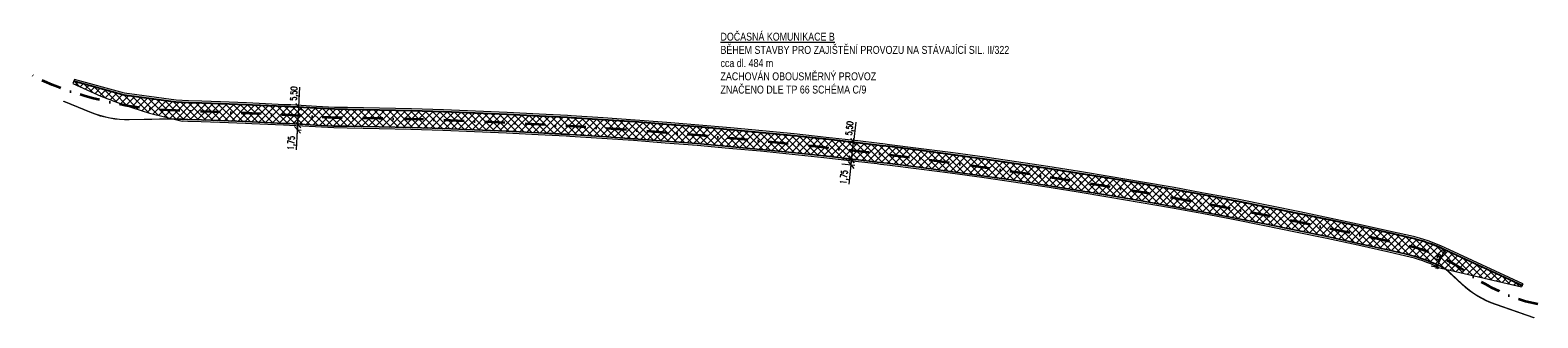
# Model space of a CAD drawing. Header units: metres. Extents: x -643956 to -638407, y -1064175 to -1062176.
import ezdxf

# ---------------------------------------------------------------- set-up
doc = ezdxf.new("R2010")
doc.units = ezdxf.units.M
doc.linetypes.add('ČERCHOVANÁ2', pattern=[12.7, 6.35, -3.175, 0, -3.175])
doc.layers.get('0').update_dxf_attribs({"lineweight": 9})
doc.layers.get('Defpoints').update_dxf_attribs({"lineweight": 15})
for name, color, linetype, lineweight in [('100-DIO dočasné komunikace 1', 211, 'Continuous', 25), ('100-hrany komunikace', 1, 'Continuous', 18), ('100-osa', 1, 'ČERCHOVANÁ2', 35), ('100-popisky_situacePK', 1, 'Continuous', 18), ('XREF', 7, 'Continuous', 13)]:
    doc.layers.add(name, color=color, linetype=linetype, lineweight=lineweight)
doc.styles.add('Arial', font='arial.ttf', dxfattribs={"width": 0.8})
doc.styles.add('Romans2mm uzsi', font='romans.shx', dxfattribs={"width": 0.6, "height": 2})
doc.dimstyles.new('Koty2mm CS', dxfattribs={"dimtxt": 2, "dimasz": 2, "dimexe": 1.2, "dimexo": 0.1, "dimgap": 0.3, "dimtad": 1, "dimrnd": 0.05, "dimzin": 0, "dimtxsty": 'Romans2mm uzsi', "dimblk": 'OBLIQUE', "dimcen": 2, "dimdle": 1.2, "dimclrd": 256, "dimclre": 256, "dimclrt": 256, "dimadec": 0, "dimazin": 0, "dimtfac": 1, "dimtix": 1, "dimtmove": 0, "dimatfit": 3, "dimfxl": 3, "dimfxlon": 1, "dimtolj": 1, "dimtzin": 0, "dimlwd": -1, "dimlwe": -1, "dimarcsym": 0})

# ---------------------------------------------------------------- blocks, each defined once
blk = doc.blocks.new('_Oblique')
at = {"color": 0, "linetype": 'ByBlock', "lineweight": -2}
blk.add_line((-0.5, -0.5), (0.5, 0.5), dxfattribs=at)
blk = doc.blocks.new('*D84')
at = {"layer": '100-popisky_situacePK'}
for p, q in [((-638886.16, -1063537.3), (-638883.34, -1063531.21)), ((-638883.08, -1063531.99), (-638884.14, -1063531.5)), ((-638885.4, -1063536.99), (-638886.45, -1063536.5))]:
    blk.add_line(p, q, dxfattribs=at)
at = {"layer": 'Defpoints', "color": 0}
for p in [(-638883.59, -1063531.75), (-638883.04, -1063532.01), (-638885.35, -1063537.01)]:
    blk.add_point(p, dxfattribs=at)
at = {"layer": '100-popisky_situacePK'}
for p, rotation in [((-638883.59, -1063531.75), 65.15379408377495), ((-638885.91, -1063536.75), 245.153794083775)]:
    blk.add_blockref('_Oblique', p, dxfattribs=dict(at, rotation=rotation))
at = {"layer": '100-popisky_situacePK', "insert": (-638885.39, -1063533.87), "char_height": 1, "attachment_point": 5, "rotation": 65.1538, "style": 'Romans2mm uzsi'}
blk.add_mtext('\\A1;5,50', dxfattribs=at)
blk = doc.blocks.new('*D104')
at = {"layer": '100-popisky_situacePK', "transparency": 16777216}
for p, q in [((-639073.38, -1063504.31), (-639069.38, -1063504.76)), ((-639073.18, -1063502.58), (-639069.18, -1063503.03)), ((-639070.57, -1063504.63), (-639071.26, -1063510.68)), ((-639070.24, -1063501.71), (-639070.57, -1063504.63))]:
    blk.add_line(p, q, dxfattribs=at)
at = {"layer": 'Defpoints', "color": 0, "transparency": 16777216}
for p in [(-639073.47, -1063504.3), (-639073.28, -1063502.57), (-639070.57, -1063504.63)]:
    blk.add_point(p, dxfattribs=at)
at = {"layer": '100-popisky_situacePK', "transparency": 16777216, "xscale": 2, "yscale": 2, "zscale": 2}
for p, rotation in [((-639070.57, -1063504.63), 263.5493205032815), ((-639070.38, -1063502.9), 83.54932050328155)]:
    blk.add_blockref('_Oblique', p, dxfattribs=dict(at, rotation=rotation))
at = {"layer": '100-popisky_situacePK', "transparency": 16777216, "insert": (-639072.51, -1063508.48), "char_height": 2, "attachment_point": 5, "rotation": 83.5493, "style": 'Romans2mm uzsi'}
blk.add_mtext('\\A1;1,75', dxfattribs=at)
blk = doc.blocks.new('*D105')
at = {"layer": '100-popisky_situacePK', "transparency": 16777216}
for p, q in [((-639069.05, -1063491.18), (-639069.76, -1063497.43)), ((-639072.56, -1063497.12), (-639068.57, -1063497.57)), ((-639070.51, -1063504.09), (-639069.62, -1063496.24)), ((-639073.18, -1063502.58), (-639069.18, -1063503.03))]:
    blk.add_line(p, q, dxfattribs=at)
at = {"layer": 'Defpoints', "color": 0, "transparency": 16777216}
for p in [(-639072.66, -1063497.1), (-639069.76, -1063497.43), (-639073.28, -1063502.57)]:
    blk.add_point(p, dxfattribs=at)
at = {"layer": '100-popisky_situacePK', "transparency": 16777216, "xscale": 2, "yscale": 2, "zscale": 2}
for p, rotation in [((-639069.76, -1063497.43), 83.5493205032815), ((-639070.38, -1063502.9), 263.5493205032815)]:
    blk.add_blockref('_Oblique', p, dxfattribs=dict(at, rotation=rotation))
at = {"layer": '100-popisky_situacePK', "transparency": 16777216, "insert": (-639070.77, -1063493.12), "char_height": 2, "attachment_point": 5, "rotation": 83.5493, "style": 'Romans2mm uzsi'}
blk.add_mtext('\\A1;5,50', dxfattribs=at)
blk = doc.blocks.new('*D108')
at = {"layer": '100-popisky_situacePK', "transparency": 16777216}
for p, q in [((-639244.56, -1063486.38), (-639244.22, -1063480.13)), ((-639244.55, -1063486.38), (-639245.76, -1063486.31)), ((-639244.93, -1063493.07), (-639244.56, -1063486.38)), ((-639244.85, -1063491.87), (-639246.06, -1063491.81))]:
    blk.add_line(p, q, dxfattribs=at)
at = {"layer": 'Defpoints', "color": 0, "transparency": 16777216}
for p in [(-639244.56, -1063486.38), (-639244.45, -1063486.39), (-639244.75, -1063491.88)]:
    blk.add_point(p, dxfattribs=at)
at = {"layer": '100-popisky_situacePK', "transparency": 16777216, "xscale": 2, "yscale": 2, "zscale": 2}
for p, rotation in [((-639244.56, -1063486.38), 86.84308947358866), ((-639244.86, -1063491.87), 266.8430894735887)]:
    blk.add_blockref('_Oblique', p, dxfattribs=dict(at, rotation=rotation))
at = {"layer": '100-popisky_situacePK', "transparency": 16777216, "insert": (-639245.82, -1063482.18), "char_height": 2, "attachment_point": 5, "rotation": 86.8431, "style": 'Romans2mm uzsi'}
blk.add_mtext('\\A1;5,50', dxfattribs=at)
blk = doc.blocks.new('*D109')
at = {"layer": '100-popisky_situacePK', "transparency": 16777216}
for p, q in [((-639244.8, -1063490.67), (-639245.03, -1063494.82)), ((-639244.85, -1063491.87), (-639246.06, -1063491.81)), ((-639245.3, -1063499.84), (-639244.96, -1063493.62)), ((-639244.96, -1063493.62), (-639243.76, -1063493.69))]:
    blk.add_line(p, q, dxfattribs=at)
at = {"layer": 'Defpoints', "color": 0, "transparency": 16777216}
for p in [(-639244.96, -1063493.62), (-639244.96, -1063493.62), (-639244.75, -1063491.88)]:
    blk.add_point(p, dxfattribs=at)
at = {"layer": '100-popisky_situacePK', "transparency": 16777216, "xscale": 2, "yscale": 2, "zscale": 2}
for p, rotation in [((-639244.86, -1063491.87), 86.84308947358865), ((-639244.96, -1063493.62), 266.8430894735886)]:
    blk.add_blockref('_Oblique', p, dxfattribs=dict(at, rotation=rotation))
at = {"layer": '100-popisky_situacePK', "transparency": 16777216, "insert": (-639246.68, -1063497.72), "char_height": 2, "attachment_point": 5, "rotation": 86.8431, "style": 'Romans2mm uzsi'}
blk.add_mtext('\\A1;1,75', dxfattribs=at)

msp = doc.modelspace()

# ---------------------------------------------------------------- hatches: boundary and pattern name
at = {"layer": '100-DIO dočasné komunikace 1', "lineweight": 13}
h = msp.add_hatch(dxfattribs=at)
h.set_pattern_fill('ANSI37', color=256, scale=0.5)
h.paths.add_polyline_path([(-639269.384, -1063490.782), (-639261.3, -1063491.087), (-639259.332, -1063491.179), (-639249.295, -1063491.645), (-639247.383, -1063491.734), (-639239.255, -1063492.182), (-639233.503, -1063492.499), (-639229.265, -1063492.559), (-639219.23, -1063492.744), (-639209.196, -1063492.992), (-639199.163, -1063493.303), (-639189.133, -1063493.677), (-639179.105, -1063494.113), (-639169.08, -1063494.612), (-639160.213, -1063495.106), (-639159.057, -1063495.174), (-639149.04, -1063495.798), (-639139.026, -1063496.485), (-639129.016, -1063497.235), (-639119.012, -1063498.047), (-639109.013, -1063498.921), (-639099.019, -1063499.858), (-639089.031, -1063500.858), (-639079.05, -1063501.919), (-639069.076, -1063503.044), (-639062.289, -1063503.845), (-639061.233, -1063503.972), (-639059.108, -1063504.23), (-639049.149, -1063505.479), (-639039.198, -1063506.79), (-639029.255, -1063508.163), (-639019.32, -1063509.598), (-639009.395, -1063511.096), (-638999.479, -1063512.655), (-638989.574, -1063514.276), (-638979.678, -1063515.96), (-638969.794, -1063517.705), (-638961.058, -1063519.3), (-638959.919, -1063519.512), (-638950.058, -1063521.38), (-638940.208, -1063523.31), (-638930.37, -1063525.301), (-638920.545, -1063527.354), (-638910.733, -1063529.469), (-638900.934, -1063531.644), (-638895.572, -1063532.866, -0.0685018), (-638883.388, -1063537.464), (-638859.235, -1063543.031), (-638859.025, -1063542.577), (-638883.598, -1063531.199, 0.0535281), (-638894.35, -1063527.504), (-638899.727, -1063526.278), (-638909.557, -1063524.096), (-638919.403, -1063521.974), (-638929.262, -1063519.914), (-638939.134, -1063517.916), (-638949.018, -1063515.979), (-638958.905, -1063514.106), (-638960.061, -1063513.891), (-638968.822, -1063512.291), (-638978.739, -1063510.54), (-638988.668, -1063508.851), (-638998.608, -1063507.225), (-639008.558, -1063505.66), (-639018.517, -1063504.157), (-639028.485, -1063502.717), (-639038.462, -1063501.339), (-639048.448, -1063500.024), (-639058.434, -1063498.772), (-639060.57, -1063498.512), (-639061.637, -1063498.383), (-639068.446, -1063497.58), (-639078.451, -1063496.452), (-639088.467, -1063495.387), (-639098.488, -1063494.384), (-639108.516, -1063493.444), (-639118.55, -1063492.566), (-639128.589, -1063491.751), (-639138.632, -1063490.999), (-639148.681, -1063490.31), (-639158.724, -1063489.684), (-639159.899, -1063489.615), (-639168.79, -1063489.12), (-639178.849, -1063488.619), (-639188.911, -1063488.181), (-639198.976, -1063487.807), (-639209.043, -1063487.495), (-639219.112, -1063487.245), (-639229.176, -1063487.059), (-639233.313, -1063487.001), (-639238.952, -1063486.69), (-639247.104, -1063486.241), (-639249.039, -1063486.151), (-639259.077, -1063485.684), (-639261.068, -1063485.592), (-639269.176, -1063485.286), (-639275.043, -1063485.064), (-639279.261, -1063484.942), (-639283.241, -1063484.776), (-639299.552, -1063482.553), (-639315.357, -1063478.182), (-639315.676, -1063479.028), (-639306.894, -1063482.981), (-639299.417, -1063485.831), (-639291.59, -1063488.369), (-639283.723, -1063490.267, 0.0006925), (-639283.44, -1063490.273), (-639279.455, -1063490.438), (-639275.227, -1063490.561)])

# ---------------------------------------------------------------- linework, layer by layer
at = {"layer": '100-hrany komunikace'}
for points in [[(-639315.179, -1063477.712), (-639315.676, -1063479.028), (-639306.894, -1063482.981), (-639299.417, -1063485.831), (-639291.59, -1063488.369), (-639281.244, -1063490.864)], [(-638887.753, -1063536.458), (-638859.235, -1063543.031)], [(-638858.815, -1063542.124), (-638859.235, -1063543.031)]]:
    msp.add_lwpolyline(points, dxfattribs=at)
for points in [[(-638859.025, -1063542.577), (-638883.598, -1063531.199, 0.0535281), (-638894.35, -1063527.504), (-638899.727, -1063526.278), (-638909.557, -1063524.096), (-638919.403, -1063521.974), (-638929.262, -1063519.914), (-638939.134, -1063517.916), (-638949.018, -1063515.979), (-638958.905, -1063514.106), (-638960.061, -1063513.891), (-638968.822, -1063512.291), (-638978.739, -1063510.54), (-638988.668, -1063508.851), (-638998.608, -1063507.225), (-639008.558, -1063505.66), (-639018.517, -1063504.157), (-639028.485, -1063502.717), (-639038.462, -1063501.339), (-639048.448, -1063500.024), (-639058.434, -1063498.772), (-639060.57, -1063498.512), (-639061.637, -1063498.383), (-639068.446, -1063497.58), (-639078.451, -1063496.452), (-639088.467, -1063495.387), (-639098.488, -1063494.384), (-639108.516, -1063493.444), (-639118.55, -1063492.566), (-639128.589, -1063491.751), (-639138.632, -1063490.999), (-639148.681, -1063490.31), (-639158.724, -1063489.684), (-639159.899, -1063489.615), (-639168.79, -1063489.12), (-639178.849, -1063488.619), (-639188.911, -1063488.181), (-639198.976, -1063487.807), (-639209.043, -1063487.495), (-639219.112, -1063487.245), (-639229.176, -1063487.059), (-639233.313, -1063487.001), (-639238.952, -1063486.69), (-639247.104, -1063486.241), (-639249.039, -1063486.151), (-639259.077, -1063485.684), (-639261.068, -1063485.592), (-639269.176, -1063485.286), (-639275.043, -1063485.064), (-639279.261, -1063484.942), (-639283.241, -1063484.776), (-639299.552, -1063482.553), (-639315.357, -1063478.182)], [(-638858.815, -1063542.124), (-638883.387, -1063530.745, 0.0535231), (-638894.239, -1063527.016), (-638899.617, -1063525.79), (-638909.45, -1063523.607), (-638919.299, -1063521.485), (-638929.161, -1063519.424), (-638939.036, -1063517.425), (-638948.923, -1063515.488), (-638958.812, -1063513.614), (-638959.971, -1063513.399), (-638968.734, -1063511.799), (-638978.654, -1063510.048), (-638988.586, -1063508.358), (-638998.529, -1063506.731), (-639008.482, -1063505.166), (-639018.444, -1063503.663), (-639028.415, -1063502.222), (-639038.395, -1063500.844), (-639048.384, -1063499.528), (-639058.372, -1063498.276), (-639060.509, -1063498.016), (-639061.578, -1063497.887), (-639068.389, -1063497.083), (-639078.397, -1063495.955), (-639088.415, -1063494.889), (-639098.44, -1063493.886), (-639108.471, -1063492.946), (-639118.508, -1063492.068), (-639128.55, -1063491.253), (-639138.597, -1063490.501), (-639148.648, -1063489.811), (-639158.694, -1063489.185), (-639159.87, -1063489.116), (-639168.764, -1063488.621), (-639178.825, -1063488.12), (-639188.891, -1063487.682), (-639198.959, -1063487.307), (-639209.029, -1063486.995), (-639219.101, -1063486.746), (-639229.168, -1063486.559), (-639233.296, -1063486.501), (-639238.924, -1063486.191), (-639247.079, -1063485.741), (-639249.016, -1063485.651), (-639259.054, -1063485.185), (-639261.047, -1063485.092), (-639269.157, -1063484.786), (-639275.027, -1063484.565), (-639279.243, -1063484.442), (-639283.197, -1063484.278), (-639299.451, -1063482.062), (-639315.179, -1063477.712)]]:
    msp.add_lwpolyline(points, format="xyb", dxfattribs=at)
at = {"layer": '100-hrany komunikace', "flags": 128}
for points in [[(-638883.388, -1063537.464, 0.0685018), (-638895.572, -1063532.866), (-638900.934, -1063531.644), (-638910.733, -1063529.469), (-638920.545, -1063527.354), (-638930.37, -1063525.301), (-638940.208, -1063523.31), (-638950.058, -1063521.38), (-638959.919, -1063519.512), (-638961.058, -1063519.3), (-638969.794, -1063517.705), (-638979.678, -1063515.96), (-638989.574, -1063514.276), (-638999.479, -1063512.655), (-639009.395, -1063511.096), (-639019.32, -1063509.598), (-639029.255, -1063508.163), (-639039.198, -1063506.79), (-639049.149, -1063505.479), (-639059.108, -1063504.23), (-639061.233, -1063503.972), (-639062.289, -1063503.845), (-639069.076, -1063503.044), (-639079.05, -1063501.919), (-639089.031, -1063500.858), (-639099.019, -1063499.858), (-639109.013, -1063498.921), (-639119.012, -1063498.047), (-639129.016, -1063497.235), (-639139.026, -1063496.485), (-639149.04, -1063495.798), (-639159.057, -1063495.174), (-639160.213, -1063495.106), (-639169.08, -1063494.612), (-639179.105, -1063494.113), (-639189.133, -1063493.677), (-639199.163, -1063493.303), (-639209.196, -1063492.992), (-639219.23, -1063492.744), (-639229.265, -1063492.559), (-639233.503, -1063492.499), (-639239.255, -1063492.182), (-639247.383, -1063491.734), (-639249.295, -1063491.645), (-639259.332, -1063491.179), (-639261.3, -1063491.087), (-639269.384, -1063490.782), (-639275.227, -1063490.561), (-639279.455, -1063490.438), (-639283.44, -1063490.273, -0.0006925), (-639283.723, -1063490.267)], [(-638885.353, -1063537.011, 0.0581799), (-638895.683, -1063533.354), (-638901.044, -1063532.132), (-638910.839, -1063529.957), (-638920.649, -1063527.843), (-638930.471, -1063525.791), (-638940.306, -1063523.8), (-638950.153, -1063521.871), (-638960.011, -1063520.003), (-638961.148, -1063519.792), (-638969.882, -1063518.197), (-638979.764, -1063516.452), (-638989.656, -1063514.77), (-638999.559, -1063513.149), (-639009.471, -1063511.59), (-639019.393, -1063510.093), (-639029.325, -1063508.658), (-639039.265, -1063507.285), (-639049.213, -1063505.975), (-639059.169, -1063504.727), (-639061.294, -1063504.468), (-639062.348, -1063504.341), (-639069.134, -1063503.54), (-639079.105, -1063502.416), (-639089.083, -1063501.355), (-639099.067, -1063500.356), (-639109.058, -1063499.419), (-639119.054, -1063498.545), (-639129.055, -1063497.733), (-639139.062, -1063496.984), (-639149.073, -1063496.297), (-639159.087, -1063495.673), (-639160.241, -1063495.605), (-639169.106, -1063495.112), (-639179.128, -1063494.613), (-639189.153, -1063494.177), (-639199.18, -1063493.803), (-639209.21, -1063493.492), (-639219.241, -1063493.244), (-639229.273, -1063493.059), (-639233.52, -1063492.999), (-639239.282, -1063492.681), (-639247.408, -1063492.233), (-639249.318, -1063492.144), (-639259.355, -1063491.678), (-639261.321, -1063491.587), (-639269.402, -1063491.282), (-639275.244, -1063491.061), (-639279.472, -1063490.938), (-639281.244, -1063490.864)]]:
    msp.add_lwpolyline(points, format="xyb", dxfattribs=at)
at = {"layer": '100-osa', "flags": 128}
msp.add_lwpolyline([(-638854.134, -1063548.568), (-638858.059, -1063547.663, -0.0779046), (-638876.209, -1063538.779, 0.1032034), (-638894.961, -1063530.185), (-638900.33, -1063528.961), (-638910.145, -1063526.782), (-638919.974, -1063524.664), (-638929.816, -1063522.608), (-638939.671, -1063520.613), (-638949.538, -1063518.679), (-638959.412, -1063516.809), (-638960.559, -1063516.595), (-638969.308, -1063514.998), (-638979.209, -1063513.25), (-638989.121, -1063511.564), (-638999.044, -1063509.94), (-639008.976, -1063508.378), (-639018.919, -1063506.878), (-639028.87, -1063505.44), (-639038.83, -1063504.065), (-639048.799, -1063502.751), (-639058.771, -1063501.501), (-639060.901, -1063501.242), (-639061.963, -1063501.114), (-639068.761, -1063500.312), (-639078.751, -1063499.186), (-639088.749, -1063498.122), (-639098.754, -1063497.121), (-639108.764, -1063496.182), (-639118.781, -1063495.306), (-639128.803, -1063494.493), (-639138.829, -1063493.742), (-639148.86, -1063493.054), (-639158.89, -1063492.429), (-639160.056, -1063492.361), (-639168.935, -1063491.866), (-639178.977, -1063491.366), (-639189.022, -1063490.929), (-639199.07, -1063490.555), (-639209.119, -1063490.243), (-639219.171, -1063489.995), (-639229.221, -1063489.809), (-639233.408, -1063489.75), (-639239.103, -1063489.436), (-639247.244, -1063488.987), (-639249.167, -1063488.898), (-639259.204, -1063488.432), (-639261.184, -1063488.34), (-639269.28, -1063488.034), (-639275.135, -1063487.813), (-639279.358, -1063487.69), (-639283.355, -1063487.524, -0.0913668), (-639324.675, -1063478.362), (-639329.17, -1063476.039)], format="xyb", dxfattribs=at)
at = {"layer": 'XREF'}
for points in [[(-639315.413, -1063478.387), (-639315.38, -1063478.266), (-639299.57, -1063482.639), (-639283.249, -1063484.864), (-639279.264, -1063485.029), (-639275.046, -1063485.152), (-639269.179, -1063485.373), (-639261.072, -1063485.679), (-639259.081, -1063485.772), (-639249.043, -1063486.238), (-639247.108, -1063486.328), (-639238.957, -1063486.778), (-639233.316, -1063487.089), (-639229.177, -1063487.147), (-639219.113, -1063487.333), (-639209.045, -1063487.582), (-639198.979, -1063487.894), (-639188.914, -1063488.269), (-639178.853, -1063488.707), (-639168.795, -1063489.207), (-639159.904, -1063489.702), (-639158.729, -1063489.772), (-639148.686, -1063490.397), (-639138.639, -1063491.087), (-639128.595, -1063491.839), (-639118.557, -1063492.653), (-639108.524, -1063493.531), (-639098.497, -1063494.471), (-639088.476, -1063495.474), (-639078.461, -1063496.539), (-639068.456, -1063497.667), (-639061.648, -1063498.47), (-639060.58, -1063498.599), (-639058.444, -1063498.859), (-639048.459, -1063500.111), (-639038.474, -1063501.426), (-639028.497, -1063502.804), (-639018.53, -1063504.244), (-639008.571, -1063505.746), (-638998.622, -1063507.311), (-638988.683, -1063508.938), (-638978.754, -1063510.627), (-638968.837, -1063512.377), (-638960.077, -1063513.977), (-638958.921, -1063514.192), (-638949.034, -1063516.065), (-638939.151, -1063518.001), (-638929.28, -1063520), (-638919.421, -1063522.06), (-638909.576, -1063524.181), (-638899.746, -1063526.364), (-638894.369, -1063527.589, -0.053529), (-638883.635, -1063531.278), (-638859.061, -1063542.657), (-638859.114, -1063542.77), (-638883.688, -1063531.391, 0.0535303), (-638894.397, -1063527.711), (-638899.774, -1063526.486), (-638909.603, -1063524.303), (-638919.447, -1063522.182), (-638929.305, -1063520.122), (-638939.175, -1063518.124), (-638949.058, -1063516.188), (-638958.944, -1063514.315), (-638960.1, -1063514.1), (-638968.859, -1063512.5), (-638978.776, -1063510.75), (-638988.703, -1063509.061), (-638998.642, -1063507.434), (-639008.59, -1063505.87), (-639018.548, -1063504.368), (-639028.515, -1063502.928), (-639038.491, -1063501.55), (-639048.475, -1063500.235), (-639058.46, -1063498.983), (-639060.595, -1063498.723), (-639061.662, -1063498.594), (-639068.47, -1063497.791), (-639078.474, -1063496.663), (-639088.488, -1063495.598), (-639098.509, -1063494.595), (-639108.535, -1063493.655), (-639118.568, -1063492.778), (-639128.605, -1063491.963), (-639138.648, -1063491.211), (-639148.695, -1063490.522), (-639158.737, -1063489.896), (-639159.911, -1063489.827), (-639168.801, -1063489.332), (-639178.858, -1063488.832), (-639188.919, -1063488.394), (-639198.983, -1063488.019), (-639209.049, -1063487.707), (-639219.116, -1063487.458), (-639229.179, -1063487.272), (-639233.32, -1063487.214), (-639238.963, -1063486.902), (-639247.115, -1063486.453), (-639249.049, -1063486.363), (-639259.087, -1063485.897), (-639261.077, -1063485.804), (-639269.184, -1063485.498), (-639275.05, -1063485.277), (-639279.268, -1063485.154), (-639283.26, -1063484.988), (-639299.595, -1063482.762)], [(-639318.543, -1063484.556), (-639309.801, -1063488.113, 0.1015345), (-639297.97, -1063490.316), (-639283.719, -1063490.054, 0.0007011), (-639283.433, -1063490.06), (-639279.447, -1063490.226), (-639275.22, -1063490.349), (-639269.376, -1063490.57), (-639261.291, -1063490.875), (-639259.322, -1063490.966), (-639249.285, -1063491.433), (-639247.372, -1063491.521), (-639239.243, -1063491.97), (-639233.496, -1063492.287), (-639229.262, -1063492.346), (-639219.226, -1063492.532), (-639209.19, -1063492.78), (-639199.156, -1063493.091), (-639189.124, -1063493.465), (-639179.095, -1063493.901), (-639169.069, -1063494.4), (-639160.201, -1063494.894), (-639159.044, -1063494.962), (-639149.026, -1063495.586), (-639139.011, -1063496.273), (-639129, -1063497.023), (-639118.994, -1063497.835), (-639108.993, -1063498.71), (-639098.998, -1063499.647), (-639089.01, -1063500.646), (-639079.027, -1063501.708), (-639069.052, -1063502.832), (-639062.263, -1063503.634), (-639061.208, -1063503.761), (-639059.081, -1063504.019), (-639049.122, -1063505.268), (-639039.169, -1063506.579), (-639029.225, -1063507.953), (-639019.289, -1063509.388), (-639009.363, -1063510.886), (-638999.446, -1063512.445), (-638989.539, -1063514.067), (-638979.642, -1063515.75), (-638969.756, -1063517.495), (-638961.019, -1063519.091), (-638959.88, -1063519.303), (-638950.018, -1063521.171), (-638940.167, -1063523.101), (-638930.327, -1063525.093), (-638920.501, -1063527.146), (-638910.687, -1063529.261), (-638900.887, -1063531.437), (-638895.525, -1063532.659, -0.0685434), (-638883.28, -1063537.281), (-638878.044, -1063542.163, 0.1046661), (-638867.423, -1063548.558), (-638855.365, -1063552.733), (-638855.406, -1063552.851), (-638867.463, -1063548.676, -0.1046661), (-638878.129, -1063542.255), (-638883.353, -1063537.383, 0.0684601), (-638895.553, -1063532.781), (-638900.915, -1063531.559), (-638910.714, -1063529.383), (-638920.527, -1063527.269), (-638930.352, -1063525.216), (-638940.191, -1063523.224), (-638950.042, -1063521.294), (-638959.903, -1063519.426), (-638961.042, -1063519.214), (-638969.779, -1063517.618), (-638979.664, -1063515.873), (-638989.559, -1063514.19), (-638999.466, -1063512.569), (-639009.382, -1063511.009), (-639019.308, -1063509.512), (-639029.242, -1063508.076), (-639039.186, -1063506.703), (-639049.138, -1063505.392), (-639059.097, -1063504.143), (-639061.223, -1063503.885), (-639062.278, -1063503.758), (-639069.066, -1063502.957), (-639079.041, -1063501.832), (-639089.022, -1063500.771), (-639099.01, -1063499.771), (-639109.005, -1063498.834), (-639119.005, -1063497.959), (-639129.01, -1063497.147), (-639139.02, -1063496.398), (-639149.034, -1063495.711), (-639159.051, -1063495.087), (-639160.208, -1063495.019), (-639169.075, -1063494.525), (-639179.101, -1063494.026), (-639189.129, -1063493.59), (-639199.16, -1063493.216), (-639209.194, -1063492.905), (-639219.228, -1063492.657), (-639229.264, -1063492.471), (-639233.5, -1063492.412), (-639239.25, -1063492.095), (-639247.379, -1063491.646), (-639249.29, -1063491.557), (-639259.328, -1063491.091), (-639261.296, -1063491), (-639269.38, -1063490.694), (-639275.224, -1063490.474), (-639279.451, -1063490.351), (-639283.437, -1063490.185, -0.0006915), (-639283.72, -1063490.179), (-639297.967, -1063490.441, -0.1015345), (-639309.848, -1063488.229), (-639318.59, -1063484.672)]]:
    msp.add_lwpolyline(points, format="xyb", close=True, dxfattribs=at)

# ---------------------------------------------------------------- texts
at = {"layer": '100-popisky_situacePK', "insert": (-639111.655, -1063462.965), "char_height": 2.5, "attachment_point": 1, "style": 'Arial'}
msp.add_mtext_dynamic_manual_height_columns('{\\LDOČASNÁ KOMUNIKACE B\\P}BĚHEM STAVBY PRO ZAJIŠTĚNÍ PROVOZU NA STÁVAJÍCÍ SIL. II/322 cca dl. 484 m\\PZACHOVÁN OBOUSMĚRNÝ PROVOZ\\PZNAČENO DLE TP 66 SCHÉMA C/9', width=91.48451, gutter_width=12.5, heights=[0], dxfattribs=at)

# ---------------------------------------------------------------- dimensions: what is measured, and where the dimension line sits
at = {"layer": '100-popisky_situacePK'}
for base, p1, p2, angle, picture, middle, dimtype in [((-639244.562, -1063486.381), (-639244.753, -1063491.878), (-639244.45, -1063486.387), 86.84309, '*D108', (-639244.334, -1063482.259), 161), ((-639244.961, -1063493.619), (-639244.753, -1063491.878), (-639244.961, -1063493.619), 266.84309, '*D109', (-639245.318, -1063497.797), 160), ((-639069.758, -1063497.433), (-639073.28, -1063502.57), (-639072.663, -1063497.105), 83.54932, '*D105', (-639069.738, -1063493.241), 160), ((-639070.573, -1063504.629), (-639073.279, -1063502.57), (-639073.475, -1063504.301), 263.54932, '*D104', (-639071.027, -1063508.647), 161), ((-638883.591, -1063531.753), (-638885.353, -1063537.011), (-638883.037, -1063532.01), 65.15379, '*D84', (-638884.714, -1063534.179), 161)]:
    dim = msp.add_linear_dim(base=base, p1=p1, p2=p2, angle=angle, dimstyle='Koty2mm CS', dxfattribs=at)
    dim.commit()
    dim.dimension.update_dxf_attribs({"geometry": picture, "text_midpoint": middle, "dimtype": dimtype})

doc.saveas('drawing.dxf')
